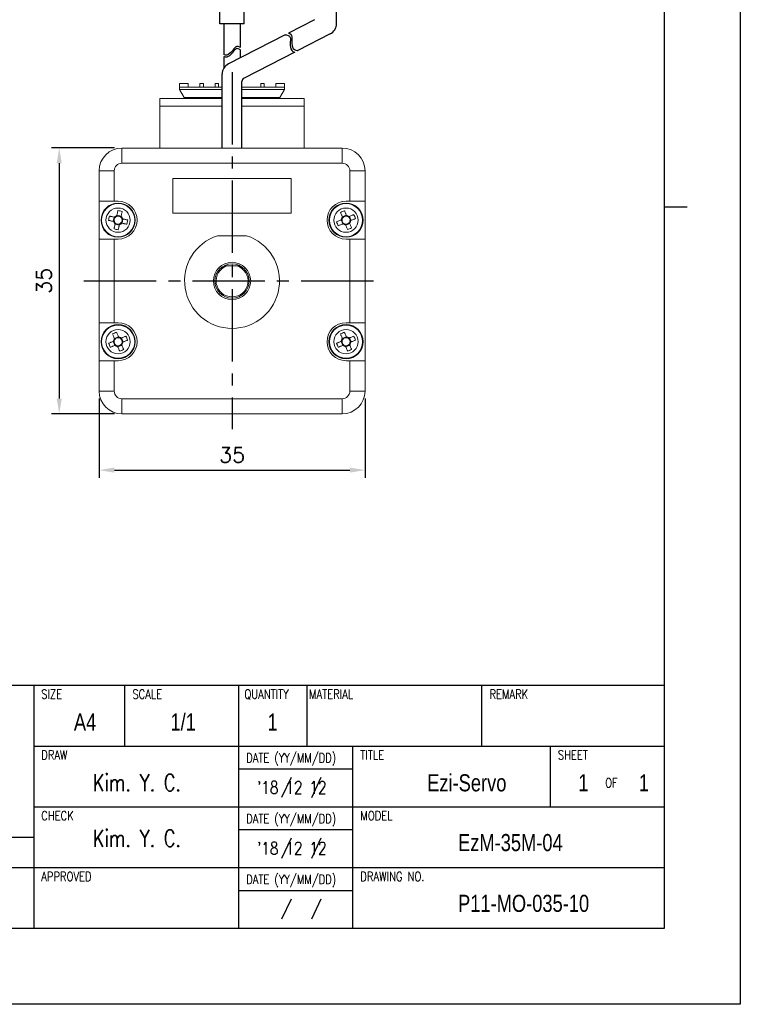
# Model space of a CAD drawing. Header units: millimetres. Extents: x 0 to 297, y 0 to 210.
# Tile 3 of 4: x 202 to 297, y 0 to 130. Entities that reach past the tile are written whole.
import ezdxf

# ---------------------------------------------------------------- set-up
doc = ezdxf.new("R2010")
doc.units = ezdxf.units.MM
doc.header["$PDSIZE"] = -1
doc.linetypes.add('CENTER2', pattern=[28.575, 19.05, -3.175, 3.175, -3.175])
doc.layers.add('DIM', color=3, linetype='Continuous')
doc.layers.add('SHEET', color=1, linetype='Continuous')
doc.styles.add('SHB', font='romans.shx', dxfattribs={"width": 0.75, "bigfont": 'whgtxt.shx'})
doc.styles.add('SHEET1', font='ROMANS.SHX', dxfattribs={"width": 0.8, "height": 3})
doc.styles.add('SHEET2', font='txt', dxfattribs={"width": 0.8, "height": 3})
doc.styles.get("Standard").update_dxf_attribs({"font": 'txt.shx', "bigfont": 'whgtxt.shx'})
doc.dimstyles.new('ISO-25', dxfattribs={"dimtxt": 2.5, "dimasz": 2.5, "dimexe": 1.25, "dimexo": 0.625, "dimtad": 1, "dimtxsty": 'Standard', "dimcen": 2.5, "dimadec": 0, "dimazin": 0, "dimtfac": 1, "dimtmove": 0, "dimatfit": 3, "dimfxl": 0, "dimarcsym": 0})

# ---------------------------------------------------------------- blocks, each defined once
blk = doc.blocks.new('*D16')
at = {"color": 8, "lineweight": -2}
for p, q in [((212.61, 79.73), (212.61, 69.32)), ((247.61, 79.73), (247.61, 69.32)), ((214.61, 70.32), (245.61, 70.32))]:
    blk.add_line(p, q, dxfattribs=at)
at = {"color": 8}
for points in [[(214.61, 70.66), (214.61, 69.99), (212.61, 70.32)], [(245.61, 70.66), (245.61, 69.99), (247.61, 70.32)]]:
    blk.add_solid(points, dxfattribs=at)
at = {"layer": 'Defpoints', "color": 0}
for p in [(212.61, 80.73), (247.61, 80.73), (247.61, 70.32)]:
    blk.add_point(p, dxfattribs=at)
at = {"color": 3, "insert": (230.11, 72.32), "char_height": 2, "attachment_point": 5}
blk.add_mtext('\\A1;35', dxfattribs=at)
blk = doc.blocks.new('*D17')
at = {"color": 8, "lineweight": -2}
for p, q in [((214.61, 112.73), (206.36, 112.73)), ((207.36, 110.73), (207.36, 79.73)), ((214.61, 77.73), (206.36, 77.73))]:
    blk.add_line(p, q, dxfattribs=at)
at = {"color": 8}
for points in [[(207.02, 110.73), (207.69, 110.73), (207.36, 112.73)], [(207.02, 79.73), (207.69, 79.73), (207.36, 77.73)]]:
    blk.add_solid(points, dxfattribs=at)
at = {"layer": 'Defpoints', "color": 0}
for p in [(215.61, 112.73), (207.36, 77.73), (215.61, 77.73)]:
    blk.add_point(p, dxfattribs=at)
at = {"color": 3, "insert": (205.36, 95.23), "char_height": 2, "attachment_point": 5, "rotation": 90}
blk.add_mtext('\\A1;35', dxfattribs=at)

msp = doc.modelspace()

# ---------------------------------------------------------------- linework, layer by layer
for p, q in [((243.8457, 129.0852), (243.8457, 133.8711)), ((240.9737, 129.6183), (237.5275, 127.8528)), ((229.0312, 129.0661), (229.0312, 125.0373)), ((231.1812, 129.0661), (231.1812, 125.9452)), ((237.1135, 127.6407), (229.6223, 123.803)), ((243.0296, 127.7502), (238.7735, 125.5698)), ((229.0312, 124.7501), (229.0312, 123.2582)), ((231.1812, 125.6579), (231.1812, 124.6016)), ((238.3457, 125.3506), (231.6782, 121.9349)), ((228.8062, 112.727), (228.8062, 122.468)), ((231.4062, 112.727), (231.4062, 121.4899))]:
    msp.add_line(p, q)
at = {"color": 0}
for p, q in [((228.4963, 129.0661), (228.4963, 131.2709)), ((231.7161, 129.0661), (231.7161, 131.2716)), ((231.7161, 129.0661), (228.4963, 129.0661)), ((237.1135, 127.6407), (237.2648, 127.6284)), ((237.2648, 127.6284), (237.5001, 127.5587)), ((237.5001, 127.5587), (237.6706, 127.4319)), ((237.5275, 127.8528), (237.7032, 127.8007)), ((237.6706, 127.4319), (237.7443, 127.2914)), ((237.7032, 127.8007), (237.8737, 127.6739)), ((237.7443, 127.2914), (237.7764, 127.1194)), ((237.7764, 127.1194), (237.7807, 126.9237)), ((237.8737, 127.6739), (237.9474, 127.5334)), ((237.9474, 127.5334), (237.9795, 127.3614)), ((237.9838, 127.1657), (237.9742, 126.9541)), ((237.9795, 127.3614), (237.9838, 127.1657)), ((230.3454, 125.8017), (230.2285, 125.6488)), ((230.4628, 125.9355), (230.3454, 125.8017)), ((230.5857, 126.0366), (230.4628, 125.9355)), ((230.5857, 125.7493), (230.4628, 125.6483)), ((230.719, 126.0913), (230.5857, 126.0366)), ((230.719, 125.8041), (230.5857, 125.7493)), ((230.9119, 126.08), (230.719, 126.0913)), ((230.9119, 125.7928), (230.719, 125.8041)), ((231.1165, 125.9911), (230.9119, 126.08)), ((231.1165, 125.7039), (230.9119, 125.7928)), ((231.1812, 125.9452), (231.1165, 125.9911)), ((237.7711, 126.7121), (237.7619, 126.492)), ((237.7619, 126.492), (237.7672, 126.2333)), ((237.7672, 126.2333), (237.7986, 125.9861)), ((237.7807, 126.9237), (237.7711, 126.7121)), ((237.7986, 125.9861), (237.8619, 125.7629)), ((237.8619, 125.7629), (237.9637, 125.5758)), ((237.9742, 126.9541), (237.965, 126.7341)), ((237.965, 126.7341), (237.9703, 126.4753)), ((237.9703, 126.4753), (238.0017, 126.2281)), ((238.0017, 126.2281), (238.065, 126.0049)), ((238.065, 126.0049), (238.1668, 125.8179)), ((238.1668, 125.8179), (238.3134, 125.6793)), ((229.0895, 125.0041), (229.0312, 125.0373)), ((229.0895, 124.7168), (229.0312, 124.7501)), ((229.2473, 124.9592), (229.0895, 125.0041)), ((229.2473, 124.6719), (229.0895, 124.7168)), ((229.4303, 124.9701), (229.2473, 124.9592)), ((229.4303, 124.6828), (229.2473, 124.6719)), ((229.6106, 125.0408), (229.4303, 124.9701)), ((229.6106, 124.7536), (229.4303, 124.6828)), ((229.7851, 125.1593), (229.6106, 125.0408)), ((229.7851, 124.872), (229.6106, 124.7536)), ((229.9514, 125.3131), (229.7851, 125.1593)), ((229.9514, 125.0259), (229.7851, 124.872)), ((230.1063, 125.4902), (229.9514, 125.3131)), ((230.1063, 125.2029), (229.9514, 125.0259)), ((230.2285, 125.6488), (230.1063, 125.4902)), ((230.2285, 125.3615), (230.1063, 125.2029)), ((230.3454, 125.5145), (230.2285, 125.3615)), ((230.4628, 125.6483), (230.3454, 125.5145)), ((231.1812, 125.6579), (231.1165, 125.7039)), ((237.9637, 125.5758), (238.1103, 125.4372)), ((238.1103, 125.4372), (238.275, 125.3635)), ((238.275, 125.3635), (238.3457, 125.3506)), ((238.3134, 125.6793), (238.4781, 125.6055)), ((238.4781, 125.6055), (238.6684, 125.5709)), ((238.6684, 125.5709), (238.7735, 125.5698))]:
    msp.add_line(p, q, dxfattribs=at)
at = {"color": 1, "linetype": 'CENTER2', "ltscale": 0.5}
for p, q in [((230.1062, 122.727), (230.1062, 75.727)), ((210.6062, 95.227), (249.6062, 95.227))]:
    msp.add_line(p, q, dxfattribs=at)
at = {"color": 7, "linetype": 'Continuous', "lineweight": 15}
for p, q in [((223.2062, 121.227), (224.3312, 121.227)), ((223.2062, 121.227), (223.2062, 120.727)), ((223.2062, 120.727), (223.2062, 120.427)), ((223.2062, 120.727), (228.8062, 120.727)), ((224.3312, 120.727), (224.3312, 121.227)), ((225.8812, 121.227), (225.8812, 120.727)), ((226.3312, 121.227), (225.8812, 121.227)), ((226.3312, 120.727), (226.3312, 121.227)), ((227.8812, 121.227), (227.8812, 120.727)), ((228.3312, 121.227), (227.8812, 121.227)), ((228.3312, 120.727), (228.3312, 121.227)), ((231.4062, 120.727), (237.0062, 120.727)), ((233.8812, 121.227), (233.8812, 120.727)), ((234.3312, 121.227), (233.8812, 121.227)), ((234.3312, 121.227), (234.3312, 120.727)), ((235.8812, 121.227), (237.0062, 121.227)), ((235.8812, 121.227), (235.8812, 120.727)), ((237.0062, 121.227), (237.0062, 120.727)), ((237.0062, 120.727), (237.0062, 120.427)), ((223.2062, 120.427), (228.8062, 120.427)), ((223.2062, 120.427), (223.8062, 119.3878)), ((223.8062, 119.3878), (228.8062, 119.3878)), ((223.8062, 119.3878), (223.8062, 119.227)), ((231.4062, 120.427), (237.0062, 120.427)), ((231.4062, 119.3878), (236.4062, 119.3878)), ((237.0062, 120.427), (236.4062, 119.3878)), ((236.4062, 119.227), (236.4062, 119.3878)), ((220.6062, 119.227), (228.8062, 119.227)), ((220.6062, 118.227), (220.6062, 119.227)), ((220.6062, 118.227), (220.6062, 112.727)), ((231.4062, 119.227), (239.6062, 119.227)), ((239.6062, 119.227), (239.6062, 118.227)), ((239.6062, 118.227), (239.6062, 112.727)), ((215.6062, 110.727), (215.6062, 112.727)), ((215.6062, 112.727), (244.6062, 112.727)), ((244.6062, 110.727), (244.6062, 112.727)), ((244.6062, 110.727), (215.6062, 110.727)), ((214.6062, 109.727), (212.6062, 109.727)), ((212.6062, 105.727), (212.6062, 109.727)), ((214.6062, 109.727), (214.6062, 105.727)), ((245.6062, 109.727), (247.6062, 109.727)), ((245.6062, 105.727), (245.6062, 109.727)), ((247.6062, 109.727), (247.6062, 105.727)), ((237.9062, 108.727), (222.3062, 108.727)), ((222.3062, 108.727), (222.3062, 104.127)), ((237.9062, 104.127), (237.9062, 108.727)), ((214.6062, 105.727), (212.6062, 105.727)), ((212.6062, 105.727), (212.6062, 100.727)), ((215.1062, 105.727), (214.6062, 105.727)), ((245.1062, 105.727), (245.6062, 105.727)), ((247.6062, 105.727), (245.6062, 105.727)), ((247.6062, 100.727), (247.6062, 105.727)), ((214.9475, 103.8651), (215.5074, 103.7479)), ((222.3062, 104.127), (237.9062, 104.127)), ((244.6158, 103.665), (245.1445, 103.8834)), ((245.5442, 103.7174), (245.7626, 103.1888)), ((214.4682, 103.0683), (214.5853, 103.6282)), ((215.2649, 102.589), (214.7051, 102.7061)), ((215.7442, 103.3857), (215.6271, 102.8259)), ((244.6683, 102.7366), (244.4499, 103.2653)), ((245.5966, 102.7891), (245.0679, 102.5707)), ((232.0193, 101.177), (228.1931, 101.177)), ((212.6062, 89.727), (212.6062, 100.727)), ((212.6062, 100.727), (214.6062, 100.727)), ((214.6062, 100.727), (214.6062, 89.727)), ((215.1062, 100.727), (214.6062, 100.727)), ((245.1062, 100.727), (245.6062, 100.727)), ((245.6062, 89.727), (245.6062, 100.727)), ((245.6062, 100.727), (247.6062, 100.727)), ((247.6062, 100.727), (247.6062, 89.727)), ((229.1047, 97.227), (229.4659, 97.227)), ((229.4659, 97.227), (230.7465, 97.227)), ((230.7465, 97.227), (231.0716, 97.227)), ((214.6062, 89.727), (212.6062, 89.727)), ((212.6062, 89.727), (212.6062, 84.727)), ((215.1062, 89.727), (214.6062, 89.727)), ((245.1062, 89.727), (245.6062, 89.727)), ((247.6062, 89.727), (245.6062, 89.727)), ((247.6062, 84.727), (247.6062, 89.727)), ((214.6683, 86.7366), (214.4498, 87.2653)), ((214.6158, 87.665), (215.1445, 87.8834)), ((215.5442, 87.7174), (215.7626, 87.1888)), ((244.6683, 86.7366), (244.4499, 87.2653)), ((244.6158, 87.665), (245.1445, 87.8834)), ((245.5442, 87.7174), (245.7626, 87.1888)), ((215.5966, 86.7891), (215.0679, 86.5707)), ((245.5966, 86.7891), (245.0679, 86.5707)), ((212.6062, 80.727), (212.6062, 84.727)), ((212.6062, 84.727), (214.6062, 84.727)), ((214.6062, 84.727), (214.6062, 80.727)), ((215.1062, 84.727), (214.6062, 84.727)), ((245.1062, 84.727), (245.6062, 84.727)), ((245.6062, 80.727), (245.6062, 84.727)), ((245.6062, 84.727), (247.6062, 84.727)), ((247.6062, 84.727), (247.6062, 80.727)), ((212.6062, 80.727), (214.6062, 80.727)), ((247.6062, 80.727), (245.6062, 80.727)), ((215.6062, 79.727), (244.6062, 79.727)), ((215.6062, 77.727), (215.6062, 79.727)), ((244.6062, 77.727), (244.6062, 79.727)), ((244.6062, 77.727), (215.6062, 77.727))]:
    msp.add_line(p, q, dxfattribs=at)
at = {"color": 8, "linetype": 'Continuous', "lineweight": 15}
for p, q in [((228.8062, 118.227), (220.6062, 118.227)), ((239.6062, 118.227), (231.4062, 118.227))]:
    msp.add_line(p, q, dxfattribs=at)
at = {"color": 4}
msp.add_line((287, 105), (290, 105), dxfattribs=at)
at = {"color": 6}
msp.add_lwpolyline([(0, 210), (297, 210), (297, 0), (0, 0)], close=True, dxfattribs=at)
at = {"color": 4}
msp.add_lwpolyline([(10, 200), (287, 200), (287, 10), (10, 10)], close=True, dxfattribs=at)
at = {"color": 7, "linetype": 'Continuous', "lineweight": 15, "flags": 128}
for points in [[(214.6187, 103.6212), (214.5356, 103.6386), (214.4526, 103.6559), (214.3697, 103.6733), (214.287, 103.6906), (214.2045, 103.7078), (214.1222, 103.7251), (214.0401, 103.7422), (213.9582, 103.7594)], [(215.0787, 104.4922), (215.0615, 104.4103), (215.0444, 104.3282), (215.0271, 104.2458), (215.0099, 104.1633), (214.9926, 104.0806), (214.9752, 103.9978), (214.9579, 103.9148), (214.9405, 103.8316)], [(215.5004, 103.7145), (215.5178, 103.7976), (215.5351, 103.8806), (215.5525, 103.9635), (215.5698, 104.0462), (215.587, 104.1287), (215.6042, 104.2111), (215.6214, 104.2932), (215.6385, 104.3751)], [(244.3712, 104.2571), (244.4031, 104.1798), (244.4352, 104.1023), (244.4673, 104.0245), (244.4995, 103.9466), (244.5317, 103.8685), (244.5641, 103.7903), (244.5964, 103.7119), (244.6289, 103.6334)], [(245.1575, 103.8518), (245.1251, 103.9303), (245.0927, 104.0087), (245.0604, 104.0869), (245.0281, 104.165), (244.9959, 104.2429), (244.9638, 104.3207), (244.9318, 104.3982), (244.8998, 104.4755)], [(246.1363, 103.9621), (246.059, 103.9301), (245.9814, 103.8981), (245.9037, 103.866), (245.8258, 103.8338), (245.7477, 103.8015), (245.6695, 103.7692), (245.5911, 103.7368), (245.5126, 103.7044)], [(213.8411, 103.1995), (213.923, 103.1823), (214.0051, 103.1652), (214.0874, 103.1479), (214.1699, 103.1307), (214.2526, 103.1134), (214.3355, 103.0961), (214.4185, 103.0787), (214.5016, 103.0613)], [(214.712, 102.7395), (214.6947, 102.6564), (214.6773, 102.5734), (214.66, 102.4905), (214.6427, 102.4078), (214.6254, 102.3253), (214.6082, 102.243), (214.591, 102.1609), (214.5739, 102.079)], [(215.1338, 101.9619), (215.1509, 102.0438), (215.1681, 102.1259), (215.1853, 102.2082), (215.2025, 102.2907), (215.2198, 102.3734), (215.2372, 102.4563), (215.2545, 102.5393), (215.2719, 102.6224)], [(215.5937, 102.8329), (215.6768, 102.8155), (215.7598, 102.7981), (215.8427, 102.7808), (215.9254, 102.7635), (216.0079, 102.7462), (216.0902, 102.729), (216.1724, 102.7118), (216.2542, 102.6947)], [(216.3714, 103.2546), (216.2895, 103.2717), (216.2074, 103.2889), (216.125, 103.3061), (216.0425, 103.3234), (215.9598, 103.3407), (215.877, 103.358), (215.7939, 103.3754), (215.7108, 103.3927)], [(244.4814, 103.2783), (244.4029, 103.2459), (244.3245, 103.2135), (244.2463, 103.1812), (244.1682, 103.1489), (244.0903, 103.1167), (244.0126, 103.0846), (243.935, 103.0526), (243.8577, 103.0206)], [(244.0761, 102.492), (244.1534, 102.5239), (244.231, 102.556), (244.3087, 102.5881), (244.3866, 102.6203), (244.4647, 102.6525), (244.543, 102.6849), (244.6213, 102.7172), (244.6998, 102.7497)], [(245.0549, 102.6022), (245.0873, 102.5237), (245.1197, 102.4453), (245.152, 102.3671), (245.1843, 102.289), (245.2165, 102.2111), (245.2486, 102.1334), (245.2806, 102.0558), (245.3126, 101.9785)], [(245.8412, 102.1969), (245.8093, 102.2743), (245.7773, 102.3518), (245.7452, 102.4295), (245.713, 102.5074), (245.6807, 102.5855), (245.6484, 102.6638), (245.616, 102.7421), (245.5836, 102.8206)], [(245.731, 103.1757), (245.8095, 103.2081), (245.8879, 103.2405), (245.9661, 103.2729), (246.0442, 103.3051), (246.1221, 103.3373), (246.1999, 103.3694), (246.2774, 103.4015), (246.3547, 103.4334)], [(214.3712, 88.2571), (214.4031, 88.1798), (214.4352, 88.1023), (214.4673, 88.0245), (214.4995, 87.9466), (214.5317, 87.8685), (214.5641, 87.7903), (214.5964, 87.7119), (214.6289, 87.6334)], [(215.1575, 87.8518), (215.1251, 87.9303), (215.0927, 88.0087), (215.0604, 88.0869), (215.0281, 88.165), (214.9959, 88.2429), (214.9638, 88.3207), (214.9318, 88.3982), (214.8998, 88.4755)], [(244.3712, 88.2571), (244.4031, 88.1798), (244.4352, 88.1023), (244.4673, 88.0245), (244.4995, 87.9466), (244.5317, 87.8685), (244.5641, 87.7903), (244.5964, 87.7119), (244.6289, 87.6334)], [(245.1575, 87.8518), (245.1251, 87.9303), (245.0927, 88.0087), (245.0604, 88.0869), (245.0281, 88.165), (244.9959, 88.2429), (244.9638, 88.3207), (244.9318, 88.3982), (244.8998, 88.4755)], [(214.4814, 87.2783), (214.4029, 87.2459), (214.3245, 87.2135), (214.2463, 87.1812), (214.1682, 87.1489), (214.0903, 87.1167), (214.0126, 87.0846), (213.935, 87.0526), (213.8577, 87.0206)], [(216.1363, 87.9621), (216.059, 87.9301), (215.9814, 87.8981), (215.9037, 87.866), (215.8258, 87.8338), (215.7477, 87.8015), (215.6695, 87.7692), (215.5911, 87.7368), (215.5126, 87.7044)], [(215.731, 87.1757), (215.8095, 87.2081), (215.8879, 87.2405), (215.9661, 87.2729), (216.0442, 87.3051), (216.1221, 87.3373), (216.1999, 87.3694), (216.2774, 87.4015), (216.3547, 87.4334)], [(244.4814, 87.2783), (244.4029, 87.2459), (244.3245, 87.2135), (244.2463, 87.1812), (244.1682, 87.1489), (244.0903, 87.1167), (244.0126, 87.0846), (243.935, 87.0526), (243.8577, 87.0206)], [(246.1363, 87.9621), (246.059, 87.9301), (245.9814, 87.8981), (245.9037, 87.866), (245.8258, 87.8338), (245.7477, 87.8015), (245.6695, 87.7692), (245.5911, 87.7368), (245.5126, 87.7044)], [(245.731, 87.1757), (245.8095, 87.2081), (245.8879, 87.2405), (245.9661, 87.2729), (246.0442, 87.3051), (246.1221, 87.3373), (246.1999, 87.3694), (246.2774, 87.4015), (246.3547, 87.4334)], [(214.0761, 86.492), (214.1534, 86.5239), (214.231, 86.556), (214.3087, 86.5881), (214.3866, 86.6203), (214.4647, 86.6525), (214.543, 86.6849), (214.6213, 86.7172), (214.6998, 86.7497)], [(215.0549, 86.6022), (215.0873, 86.5237), (215.1197, 86.4453), (215.152, 86.3671), (215.1843, 86.289), (215.2165, 86.2111), (215.2486, 86.1334), (215.2806, 86.0558), (215.3126, 85.9785)], [(215.8413, 86.1969), (215.8093, 86.2743), (215.7773, 86.3518), (215.7452, 86.4295), (215.713, 86.5074), (215.6807, 86.5855), (215.6484, 86.6638), (215.616, 86.7421), (215.5836, 86.8206)], [(244.0761, 86.492), (244.1534, 86.5239), (244.231, 86.556), (244.3087, 86.5881), (244.3866, 86.6203), (244.4647, 86.6525), (244.543, 86.6849), (244.6213, 86.7172), (244.6998, 86.7497)], [(245.0549, 86.6022), (245.0873, 86.5237), (245.1197, 86.4453), (245.152, 86.3671), (245.1843, 86.289), (245.2165, 86.2111), (245.2486, 86.1334), (245.2806, 86.0558), (245.3126, 85.9785)], [(245.8412, 86.1969), (245.8093, 86.2743), (245.7773, 86.3518), (245.7452, 86.4295), (245.713, 86.5074), (245.6807, 86.5855), (245.6484, 86.6638), (245.616, 86.7421), (245.5836, 86.8206)]]:
    msp.add_lwpolyline(points, dxfattribs=at)
at = {"color": 7, "linetype": 'Continuous', "lineweight": 15}
for centre, radius in [((215.1062, 103.227), 2.25), ((215.1062, 103.227), 2.1816), ((245.1062, 103.227), 2.25), ((245.1062, 103.227), 2.1816), ((215.1062, 103.227), 1.5976), ((245.1062, 103.227), 1.5976), ((230.1062, 95.227), 2.45), ((230.1062, 95.227), 2.25), ((215.1062, 87.227), 2.25), ((245.1062, 87.227), 2.25), ((215.1062, 87.227), 2.1816), ((215.1062, 87.227), 1.5976), ((245.1062, 87.227), 2.1816), ((245.1062, 87.227), 1.5976)]:
    msp.add_circle(centre, radius, dxfattribs=at)
for centre, radius, start, end in [((242.3457, 129.0852), 1.5, 297.12575, 360), ((230.3062, 122.468), 1.5, 117.12575, 180), ((231.9062, 121.4899), 0.5, 117.12575, 180)]:
    msp.add_arc(centre, radius, start, end)
for centre, radius, start, end in [((215.6062, 109.727), 3, 90, 180), ((244.6062, 109.727), 3, 0, 90), ((215.6062, 109.727), 1, 90, 180), ((244.6062, 109.727), 1, 0, 90), ((215.1062, 103.227), 2.5, 270, 90), ((245.1062, 103.227), 2.5, 90, 270), ((226.6322, 100.816), 13.0113, 166.925761, 169.444799), ((215.1062, 103.227), 0.6269, 105.328169, 141.042473), ((215.1062, 103.227), 0.5299, 110.849934, 135.520709), ((215.1062, 103.227), 0.5299, 45.520709, 110.849934), ((212.6969, 91.709), 13.0032, 76.925005, 79.445598), ((215.1062, 103.227), 0.6269, 15.328169, 51.042473), ((249.6008, 92.3484), 13.0064, 111.188288, 113.708256), ((245.1062, 103.227), 0.5299, 79.783668, 145.112893), ((245.1062, 103.227), 0.6269, 49.591129, 85.305433), ((245.1062, 103.227), 0.5299, 55.112893, 79.783668), ((234.2313, 98.734), 13.0024, 21.187866, 23.708624), ((215.1062, 103.227), 0.6269, 195.328169, 231.042473), ((215.1062, 103.227), 0.5299, 135.520709, 200.849934), ((215.1062, 103.227), 0.5299, 200.849934, 225.520709), ((215.1062, 103.227), 0.5299, 225.520709, 290.849934), ((215.1062, 103.227), 0.6269, 285.328169, 321.042473), ((215.1062, 103.227), 0.5299, 290.849934, 315.520709), ((215.1062, 103.227), 0.5299, 20.849934, 45.520709), ((215.1062, 103.227), 0.5299, 315.520709, 20.849934), ((203.5887, 105.6362), 13.0026, 346.924922, 349.445628), ((255.984, 107.7212), 13.0055, 201.188174, 203.708334), ((245.1062, 103.227), 0.6269, 139.591129, 175.305433), ((245.1062, 103.227), 0.5299, 169.783668, 235.112893), ((245.1062, 103.227), 0.5299, 145.112893, 169.783668), ((245.1062, 103.227), 0.6269, 229.591129, 265.305433), ((245.1062, 103.227), 0.5299, 235.112893, 259.783668), ((245.1062, 103.227), 0.5299, 259.783668, 325.112893), ((245.1062, 103.227), 0.5299, 349.783668, 55.112893), ((245.1062, 103.227), 0.5299, 325.112893, 349.783668), ((245.1062, 103.227), 0.6269, 319.591129, 355.305433), ((217.5158, 114.7464), 13.0045, 256.925155, 259.445494), ((230.1062, 95.227), 6.25, 107.824236, 72.175764), ((240.6123, 114.104), 13.0046, 291.188151, 293.708478), ((230.1062, 95.227), 2.1, 107.75279, 72.24721), ((215.1062, 87.227), 2.5, 270, 90), ((245.1062, 87.227), 2.5, 90, 270), ((219.5998, 76.3508), 13.0038, 111.187885, 113.708374), ((249.6011, 76.3476), 13.0072, 111.188365, 113.708179), ((225.9821, 91.7204), 13.0034, 201.187654, 203.7082), ((215.1062, 87.227), 0.6269, 139.591129, 175.305433), ((215.1062, 87.227), 0.5299, 169.783668, 235.112893), ((215.1062, 87.227), 0.5299, 145.112893, 169.783668), ((215.1062, 87.227), 0.5299, 79.783668, 145.112893), ((215.1062, 87.227), 0.5299, 259.783668, 325.112893), ((215.1062, 87.227), 0.6269, 49.591129, 85.305433), ((215.1062, 87.227), 0.5299, 55.112893, 79.783668), ((215.1062, 87.227), 0.5299, 349.783668, 55.112893), ((215.1062, 87.227), 0.5299, 325.112893, 349.783668), ((215.1062, 87.227), 0.6269, 319.591129, 355.305433), ((204.2339, 82.7351), 12.9995, 21.18762, 23.708923), ((255.9843, 91.7214), 13.0058, 201.18823, 203.708313), ((245.1062, 87.227), 0.6269, 139.591129, 175.305433), ((245.1062, 87.227), 0.5299, 169.783668, 235.112893), ((245.1062, 87.227), 0.5299, 145.112893, 169.783668), ((245.1062, 87.227), 0.5299, 79.783668, 145.112893), ((245.1062, 87.227), 0.5299, 259.783668, 325.112893), ((245.1062, 87.227), 0.6269, 49.591129, 85.305433), ((245.1062, 87.227), 0.5299, 55.112893, 79.783668), ((245.1062, 87.227), 0.5299, 349.783668, 55.112893), ((245.1062, 87.227), 0.5299, 325.112893, 349.783668), ((245.1062, 87.227), 0.6269, 319.591129, 355.305433), ((234.231, 82.7339), 13.0027, 21.187925, 23.708618), ((215.1062, 87.227), 0.6269, 229.591129, 265.305433), ((215.1062, 87.227), 0.5299, 235.112893, 259.783668), ((210.6127, 98.1033), 13.0038, 291.187885, 293.708374), ((245.1062, 87.227), 0.6269, 229.591129, 265.305433), ((245.1062, 87.227), 0.5299, 235.112893, 259.783668), ((240.6122, 98.1043), 13.005, 291.188146, 293.708397), ((215.6062, 80.727), 3, 180, 270), ((215.6062, 80.727), 1, 180, 270), ((244.6062, 80.727), 3, 270, 0), ((244.6062, 80.727), 1, 270, 0)]:
    msp.add_arc(centre, radius, start, end, dxfattribs=at)
for points, knots in [([(214.9405, 103.8316), (214.9343, 103.8019), (214.9268, 103.766), (214.9189, 103.7286), (214.9176, 103.7222)], [0, 0, 0, 0, 0.83002814, 1, 1, 1, 1]), ([(215.4775, 103.6051), (215.483, 103.6315), (215.4908, 103.6686), (215.4982, 103.7042), (215.5004, 103.7145)], [0, 0, 0, 0, 0.71172405, 1, 1, 1, 1]), ([(245.2002, 103.7485), (245.1899, 103.7734), (245.1754, 103.8085), (245.1615, 103.8421), (245.1575, 103.8518)], [0, 0, 0, 0, 0.71172407, 1, 1, 1, 1]), ([(245.5126, 103.7044), (245.4845, 103.6928), (245.4507, 103.6788), (245.4153, 103.6642), (245.4093, 103.6617)], [0, 0, 0, 0, 0.83002821, 1, 1, 1, 1]), ([(214.5016, 103.0613), (214.5314, 103.0551), (214.5672, 103.0476), (214.6046, 103.0397), (214.611, 103.0384)], [0, 0, 0, 0, 0.830028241, 1, 1, 1, 1]), ([(214.7281, 103.5983), (214.7017, 103.6038), (214.6647, 103.6116), (214.629, 103.619), (214.6187, 103.6212)], [0, 0, 0, 0, 0.71172402, 1, 1, 1, 1]), ([(214.7349, 102.8489), (214.7294, 102.8225), (214.7217, 102.7855), (214.7142, 102.7498), (214.712, 102.7395)], [0, 0, 0, 0, 0.71172407, 1, 1, 1, 1]), ([(215.2719, 102.6224), (215.2782, 102.6522), (215.2857, 102.688), (215.2935, 102.7255), (215.2948, 102.7318)], [0, 0, 0, 0, 0.83002814, 1, 1, 1, 1]), ([(215.4843, 102.8557), (215.5107, 102.8502), (215.5478, 102.8425), (215.5834, 102.835), (215.5937, 102.8329)], [0, 0, 0, 0, 0.71172417, 1, 1, 1, 1]), ([(215.7108, 103.3927), (215.6811, 103.399), (215.6452, 103.4065), (215.6078, 103.4143), (215.6014, 103.4156)], [0, 0, 0, 0, 0.83002824, 1, 1, 1, 1]), ([(244.5847, 103.321), (244.5598, 103.3107), (244.5248, 103.2962), (244.4911, 103.2823), (244.4814, 103.2783)], [0, 0, 0, 0, 0.71172408, 1, 1, 1, 1]), ([(244.6289, 103.6334), (244.6405, 103.6053), (244.6544, 103.5715), (244.6691, 103.5361), (244.6715, 103.5301)], [0, 0, 0, 0, 0.83002814, 1, 1, 1, 1]), ([(244.6998, 102.7497), (244.7279, 102.7613), (244.7618, 102.7753), (244.7971, 102.7899), (244.8031, 102.7924)], [0, 0, 0, 0, 0.83002819, 1, 1, 1, 1]), ([(245.0122, 102.7055), (245.0225, 102.6806), (245.037, 102.6456), (245.0509, 102.6119), (245.0549, 102.6022)], [0, 0, 0, 0, 0.711724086, 1, 1, 1, 1]), ([(245.5836, 102.8206), (245.572, 102.8487), (245.558, 102.8826), (245.5434, 102.9179), (245.5409, 102.9239)], [0, 0, 0, 0, 0.83002815, 1, 1, 1, 1]), ([(245.6277, 103.133), (245.6526, 103.1433), (245.6876, 103.1578), (245.7213, 103.1717), (245.731, 103.1757)], [0, 0, 0, 0, 0.71172411, 1, 1, 1, 1]), ([(214.5847, 87.321), (214.5598, 87.3107), (214.5248, 87.2962), (214.4911, 87.2823), (214.4814, 87.2783)], [0, 0, 0, 0, 0.71172414, 1, 1, 1, 1]), ([(214.6289, 87.6334), (214.6405, 87.6053), (214.6545, 87.5715), (214.6691, 87.5361), (214.6715, 87.5301)], [0, 0, 0, 0, 0.83002816, 1, 1, 1, 1]), ([(215.2002, 87.7485), (215.1899, 87.7734), (215.1754, 87.8085), (215.1615, 87.8421), (215.1575, 87.8518)], [0, 0, 0, 0, 0.71172403, 1, 1, 1, 1]), ([(215.5126, 87.7044), (215.4845, 87.6928), (215.4507, 87.6788), (215.4153, 87.6642), (215.4093, 87.6617)], [0, 0, 0, 0, 0.83002822, 1, 1, 1, 1]), ([(215.5836, 86.8206), (215.572, 86.8487), (215.558, 86.8826), (215.5434, 86.9179), (215.5409, 86.9239)], [0, 0, 0, 0, 0.83002816, 1, 1, 1, 1]), ([(215.6277, 87.133), (215.6526, 87.1433), (215.6876, 87.1578), (215.7213, 87.1717), (215.731, 87.1757)], [0, 0, 0, 0, 0.71172414, 1, 1, 1, 1]), ([(244.5847, 87.321), (244.5598, 87.3107), (244.5248, 87.2962), (244.4911, 87.2823), (244.4814, 87.2783)], [0, 0, 0, 0, 0.71172408, 1, 1, 1, 1]), ([(244.6289, 87.6334), (244.6405, 87.6053), (244.6544, 87.5715), (244.6691, 87.5361), (244.6715, 87.5301)], [0, 0, 0, 0, 0.83002815, 1, 1, 1, 1]), ([(245.2002, 87.7485), (245.1899, 87.7734), (245.1754, 87.8085), (245.1615, 87.8421), (245.1575, 87.8518)], [0, 0, 0, 0, 0.711724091, 1, 1, 1, 1]), ([(245.5126, 87.7044), (245.4845, 87.6928), (245.4507, 87.6788), (245.4153, 87.6642), (245.4093, 87.6617)], [0, 0, 0, 0, 0.8300282, 1, 1, 1, 1]), ([(245.5836, 86.8206), (245.572, 86.8487), (245.558, 86.8826), (245.5434, 86.9179), (245.5409, 86.9239)], [0, 0, 0, 0, 0.830028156, 1, 1, 1, 1]), ([(245.6277, 87.133), (245.6526, 87.1433), (245.6876, 87.1578), (245.7213, 87.1717), (245.731, 87.1757)], [0, 0, 0, 0, 0.71172411, 1, 1, 1, 1]), ([(214.6998, 86.7497), (214.7279, 86.7613), (214.7618, 86.7753), (214.7971, 86.7899), (214.8031, 86.7924)], [0, 0, 0, 0, 0.83002801, 1, 1, 1, 1]), ([(215.0122, 86.7055), (215.0225, 86.6806), (215.037, 86.6456), (215.0509, 86.6119), (215.0549, 86.6022)], [0, 0, 0, 0, 0.711724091, 1, 1, 1, 1]), ([(244.6998, 86.7497), (244.7279, 86.7613), (244.7618, 86.7753), (244.7971, 86.7899), (244.8031, 86.7924)], [0, 0, 0, 0, 0.83002818, 1, 1, 1, 1]), ([(245.0122, 86.7055), (245.0225, 86.6806), (245.037, 86.6456), (245.0509, 86.6119), (245.0549, 86.6022)], [0, 0, 0, 0, 0.711724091, 1, 1, 1, 1])]:
    msp.add_open_spline(points, degree=3, knots=knots, dxfattribs=at)
at = {"layer": 'SHEET', "color": 7}
for p, q in [((159, 42), (287, 42)), ((204, 42), (204, 10)), ((159, 22), (204, 22))]:
    msp.add_line(p, q, dxfattribs=at)
at = {"layer": 'SHEET'}
for p, q in [((216, 34), (216, 42)), ((231, 10), (231, 42)), ((240, 34), (240, 42)), ((263, 34), (263, 42)), ((204, 34), (287, 34)), ((246, 10), (246, 34)), ((272, 26), (272, 34)), ((231, 31), (246, 31)), ((237.8801, 29.8615), (236.6289, 27.2039)), ((241.7992, 29.8574), (240.5481, 27.1998)), ((204, 26), (287, 26)), ((231, 23), (246, 23)), ((237.8801, 21.8615), (236.6289, 19.2039)), ((241.7992, 21.8574), (240.5481, 19.1998)), ((159, 18), (287, 18)), ((231, 15), (246, 15)), ((237.8801, 13.8615), (236.6289, 11.2039)), ((241.7992, 13.8574), (240.5481, 11.1998))]:
    msp.add_line(p, q, dxfattribs=at)

# ---------------------------------------------------------------- texts
at = {"layer": 'DIM', "color": 3, "style": 'SHB', "width": 0.75}
for p in [(211.8051, 28.064), (211.8051, 20.7363)]:
    msp.add_text('Kim. Y. C.', height=2.25, dxfattribs=at).set_placement(p)
at = {"layer": 'SHEET', "style": 'SHEET1', "width": 0.8}
for s, p in [('SIZE', (204.9897, 40.2302)), ('SCALE', (216.9897, 40.2302)), ('QUANTITY', (231.7296, 40.2302)), ('MATERIAL', (240.2397, 40.2302)), ('REMARK', (263.9897, 40.2302)), ('DRAW', (204.9897, 32.2302)), ('DATE (YY/MM/DD)', (231.9639, 31.8409)), ('TITLE', (246.9897, 32.2302)), ('SHEET', (272.9897, 32.2302)), ('OF', (279.2077, 28.5546)), ('CHECK', (204.9897, 24.2302)), ('DATE (YY/MM/DD)', (231.9639, 23.8409)), ('MODEL', (246.9897, 24.2302)), ('APPROVED', (204.9897, 16.2302)), ('DATE (YY/MM/DD)', (231.9639, 15.8409)), ('DRAWING NO.', (246.9897, 16.2302))]:
    msp.add_text(s, height=1.2, dxfattribs=at).set_placement(p)
at = {"layer": 'SHEET', "color": 7, "style": 'SHEET2', "width": 0.8}
for s, p in [('A4', (209.2863, 36.034)), ('1/1', (221.9959, 36.034)), ('1', (234.7766, 36.034)), ('Ezi-Servo', (255.7838, 28.034)), ('1', (275.6812, 28.034)), ('1', (283.6392, 28.034)), ('EzM-35M-04', (259.8487, 20.1668)), ('P11-MO-035-10', (259.8487, 12.1668))]:
    msp.add_text(s, height=2.25, dxfattribs=at).set_placement(p)
at = {"layer": 'SHEET', "color": 3, "style": 'SHEET1', "width": 0.8}
for p in [(233.3819, 27.7103), (233.3819, 19.7103)]:
    msp.add_text("'18 12 12", height=1.65, dxfattribs=at).set_placement(p)

# ---------------------------------------------------------------- dimensions: what is measured, and where the dimension line sits
dim = msp.add_linear_dim(base=(207.3576, 77.727), p1=(215.6062, 112.727), p2=(215.6062, 77.727), angle=90, dimstyle='ISO-25', override={"dimtxt": 2, "dimasz": 2, "dimexe": 1, "dimexo": 1, "dimgap": 1, "dimdec": 3, "dimzin": 9, "dimdsep": 46, "dimcen": 0, "dimclrd": 8, "dimclre": 8, "dimclrt": 3, "dimadec": 3, "dimazin": 2, "dimtdec": 3, "dimfxl": 0.6, "dimtolj": 1, "dimtzin": 1, "dimarcsym": 1})
dim.commit()
dim.dimension.update_dxf_attribs({"geometry": '*D17', "text_midpoint": (205.3576, 95.227)})
dim = msp.add_linear_dim(base=(247.6062, 70.3227), p1=(212.6062, 80.727), p2=(247.6062, 80.727), dimstyle='ISO-25', override={"dimtxt": 2, "dimasz": 2, "dimexe": 1, "dimexo": 1, "dimgap": 1, "dimdec": 3, "dimzin": 9, "dimdsep": 46, "dimcen": 0, "dimclrd": 8, "dimclre": 8, "dimclrt": 3, "dimadec": 3, "dimazin": 2, "dimtp": 1, "dimtm": 1, "dimtdec": 3, "dimfxl": 0.6, "dimtolj": 1, "dimtzin": 9, "dimarcsym": 1})
dim.commit()
dim.dimension.update_dxf_attribs({"geometry": '*D16', "text_midpoint": (230.1062, 72.3227)})

doc.saveas('drawing.dxf')
